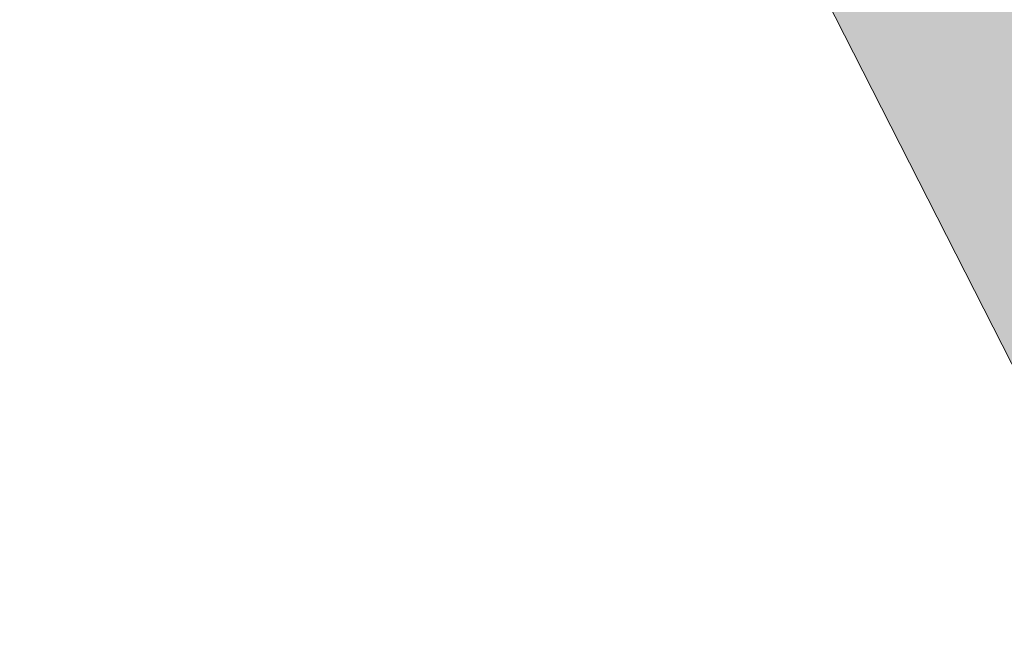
# Model space of a CAD drawing. Header units: metres. Extents: x -228 to 168, y -124 to 293.
# Tile 136 of 256: x -201.59 to -188.88, y 51.57 to 59.55. Entities that reach past the tile are written whole.
import ezdxf

# ---------------------------------------------------------------- set-up
doc = ezdxf.new("R2010")
doc.units = ezdxf.units.M
doc.header["$MEASUREMENT"] = 0
doc.layers.add('Straße.3 _ UMGEBUNG', color=7, linetype='Continuous')

msp = doc.modelspace()

# ---------------------------------------------------------------- hatches: boundary and pattern name
at = {"layer": 'Straße.3 _ UMGEBUNG', "linetype": 'Continuous', "lineweight": 18, "true_color": 0xf4f4f4}
msp.add_hatch(color=7, dxfattribs=at).paths.add_polyline_path([(-183.8, 75.439), (-201.588, 64.61), (-199.177, 65.665), (-196.23, 65.585), (-193.815, 64.17), (-192.262, 61.946), (-174.051, 26.176), (-166.226, 10.788), (-157.947, -3.812), (-149.538, -15.054), (-145.316, -19.711), (-139.368, -26.206), (-127.771, -36.345), (-116.233, -44.122), (-114.277, -44.785), (-110.87, -46.839), (-108.467, -48.941), (-106.869, -54.049), (-105.907, -55.487), (-88.748, -44.269), (-89.995, -41.949), (-96.013, -42.673), (-99.361, -41.978), (-101.791, -41.403), (-111.861, -36.282), (-113.231, -35.416), (-122.172, -29.6), (-130.123, -22.963), (-133.405, -20.116), (-142.832, -9.752), (-146.043, -5.424), (-151.536, 1.819), (-158.7, 14.797), (-167.202, 31.319), (-177.737, 52.025), (-185.906, 68.172), (-186.561, 70.786), (-185.844, 73.36)])

# ---------------------------------------------------------------- linework, layer by layer
at = {"layer": 'Straße.3 _ UMGEBUNG', "color": 7, "linetype": 'Continuous', "lineweight": 18, "true_color": 0xefefef, "flags": 128}
msp.add_lwpolyline([(-174.051, 26.176), (-183.872, 45.467), (-192.262, 61.946), (-193.815, 64.17), (-196.23, 65.585), (-199.177, 65.665), (-201.588, 64.61), (-183.8, 75.439), (-185.844, 73.36), (-186.561, 70.786), (-185.906, 68.172), (-177.737, 52.025), (-167.202, 31.319)], dxfattribs=at)

doc.saveas('drawing.dxf')
